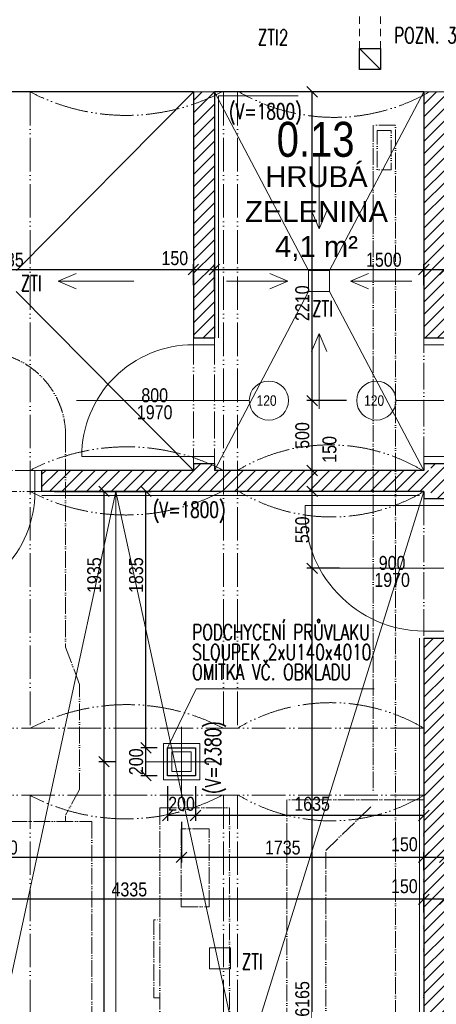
# Model space of a CAD drawing. Header units: millimetres. Extents: x -300958 to -108039, y 30118 to 292543.
# Tile 157 of 256: x -199517 to -196533, y 118814 to 125861. Entities that reach past the tile are written whole.
import ezdxf
from ezdxf.enums import TextEntityAlignment as Align

# ---------------------------------------------------------------- set-up
doc = ezdxf.new("R2010")
doc.units = ezdxf.units.MM
doc.header["$MEASUREMENT"] = 0
doc.linetypes.add('ACAD_ISO05W100', pattern=[33, 24, -3, 0, -3, 0, -3])
doc.linetypes.add('DGN Style 2', pattern=[879.857395, 527.914437, -351.942958])
doc.layers.get('0').update_dxf_attribs({"lineweight": 13})
doc.layers.get('Defpoints').update_dxf_attribs({"color": 3, "lineweight": 13})
for name, color, linetype, lineweight in [('dims', 7, 'Continuous', 9), ('dvere', 7, 'Continuous', 9), ('Materiály', 1, 'Continuous', 13), ('navrh', 1, 'Continuous', 9), ('obklad', 8, 'Continuous', 5), ('popis', 7, 'Continuous', 9), ('PSV', 7, 'Continuous', 13), ('tenka', 7, 'Continuous', 13), ('texts', 3, 'Continuous', 30), ('walls', 7, 'Continuous', 13), ('zařizovací předměty', 7, 'Continuous', 9)]:
    doc.layers.add(name, color=color, linetype=linetype, lineweight=lineweight)
doc.styles.add('GENERATED_STYLE_8', font='arial.ttf')
doc.styles.get("Standard").update_dxf_attribs({"font": 'txt.shx'})
doc.styles.add('STYLE-0', font='ARIALN.TTF')
doc.styles.add('Style-Arial', font='arial.ttf')
doc.dimstyles.new('arch', dxfattribs={"dimscale": 50, "dimtxt": 2.5, "dimasz": 2.5, "dimexe": 1.25, "dimexo": 0.9, "dimtad": 1, "dimdec": 0, "dimtxsty": 'STYLE-0', "dimblk": 'ARCHTICK', "dimcen": 2.5, "dimadec": 0, "dimazin": 0, "dimtfac": 1, "dimtdec": 0, "dimtmove": 2, "dimatfit": 3, "dimldrblk": 'ARCHTICK', "dimfxl": 0, "dimarcsym": 0})
pattern_1 = [(45, (31500, 0), (-44.194174, 44.194174), [])]

# ---------------------------------------------------------------- blocks, each defined once
blk = doc.blocks.new('_ArchTick')
at = {"color": 0, "linetype": 'ByBlock', "flags": 128}
blk.add_lwpolyline([(-0.5, -0.5), (0.5, 0.5)], dxfattribs=at)
blk = doc.blocks.new('*D2509')
at = {"layer": 'Defpoints', "color": 0, "linetype": 'Continuous'}
for p in [(-196622.6, 119565.7), (-196622.6, 119395.7), (-196472.6, 119395.7)]:
    blk.add_point(p, dxfattribs=at)
at = {"layer": 'dims', "color": 0, "linetype": 'Continuous', "lineweight": -2}
for p, q in [((-196622.6, 119470.7), (-196622.6, 119603.2)), ((-196472.6, 119470.7), (-196472.6, 119603.2)), ((-196472.6, 119565.7), (-196622.6, 119565.7))]:
    blk.add_line(p, q, dxfattribs=at)
at = {"layer": 'dims', "color": 0, "linetype": 'Continuous', "lineweight": -2, "xscale": 75, "yscale": 75, "zscale": 75, "rotation": 180}
blk.add_blockref('_ArchTick', (-196622.6, 119565.7), dxfattribs=at)
at = {"layer": 'dims', "color": 0, "linetype": 'Continuous', "lineweight": -2, "xscale": 75, "yscale": 75, "zscale": 75}
blk.add_blockref('_ArchTick', (-196472.6, 119565.7), dxfattribs=at)
at = {"layer": 'dims', "color": 0, "linetype": 'Continuous', "insert": (-196762, 119658.8), "char_height": 100, "attachment_point": 5, "style": 'STYLE-0'}
blk.add_mtext('150', dxfattribs=at)
blk = doc.blocks.new('*D2510')
at = {"layer": 'Defpoints', "color": 0, "linetype": 'Continuous'}
for p in [(-200957.6, 119565.7), (-200957.6, 119395.7), (-196622.6, 119395.7)]:
    blk.add_point(p, dxfattribs=at)
at = {"layer": 'dims', "color": 0, "linetype": 'Continuous', "lineweight": -2}
for p, q in [((-200957.6, 119470.7), (-200957.6, 119603.2)), ((-196622.6, 119470.7), (-196622.6, 119603.2)), ((-196622.6, 119565.7), (-200957.6, 119565.7))]:
    blk.add_line(p, q, dxfattribs=at)
at = {"layer": 'dims', "color": 0, "linetype": 'Continuous', "lineweight": -2, "xscale": 75, "yscale": 75, "zscale": 75, "rotation": 180}
blk.add_blockref('_ArchTick', (-200957.6, 119565.7), dxfattribs=at)
at = {"layer": 'dims', "color": 0, "linetype": 'Continuous', "lineweight": -2, "xscale": 75, "yscale": 75, "zscale": 75}
blk.add_blockref('_ArchTick', (-196622.6, 119565.7), dxfattribs=at)
at = {"layer": 'dims', "color": 0, "linetype": 'Continuous', "insert": (-198731.5, 119635.6), "char_height": 100, "attachment_point": 5, "style": 'STYLE-0'}
blk.add_mtext('4335', dxfattribs=at)
blk = doc.blocks.new('*D2511')
at = {"layer": 'Defpoints', "color": 0, "linetype": 'Continuous'}
for p in [(-197422.6, 122635), (-197151, 122635), (-197151, 122485)]:
    blk.add_point(p, dxfattribs=at)
at = {"layer": 'dims', "color": 0, "linetype": 'Continuous', "lineweight": -2}
for p, q in [((-197226, 122635), (-197460.1, 122635)), ((-197422.6, 122485), (-197422.6, 122635)), ((-197226, 122485), (-197460.1, 122485))]:
    blk.add_line(p, q, dxfattribs=at)
at = {"layer": 'dims', "color": 0, "linetype": 'Continuous', "lineweight": -2, "xscale": 75, "yscale": 75, "zscale": 75}
for p, rotation in [((-197422.6, 122635), 90), ((-197422.6, 122485), 270)]:
    blk.add_blockref('_ArchTick', p, dxfattribs=dict(at, rotation=rotation))
at = {"layer": 'dims', "color": 0, "linetype": 'Continuous', "insert": (-197298.1, 122785.6), "char_height": 100, "attachment_point": 5, "rotation": 90, "style": 'STYLE-0'}
blk.add_mtext('150', dxfattribs=at)
blk = doc.blocks.new('*D2512')
at = {"layer": 'Defpoints', "color": 0, "linetype": 'Continuous'}
for p in [(-197422.6, 123135), (-197101, 123135), (-197151, 122635)]:
    blk.add_point(p, dxfattribs=at)
at = {"layer": 'dims', "color": 0, "linetype": 'Continuous', "lineweight": -2}
for p, q in [((-197176, 123135), (-197460.1, 123135)), ((-197422.6, 122635), (-197422.6, 123135)), ((-197226, 122635), (-197460.1, 122635))]:
    blk.add_line(p, q, dxfattribs=at)
at = {"layer": 'dims', "color": 0, "linetype": 'Continuous', "lineweight": -2, "xscale": 75, "yscale": 75, "zscale": 75}
for p, rotation in [((-197422.6, 123135), 90), ((-197422.6, 122635), 270)]:
    blk.add_blockref('_ArchTick', p, dxfattribs=dict(at, rotation=rotation))
at = {"layer": 'dims', "color": 0, "linetype": 'Continuous', "insert": (-197492.4, 122885), "char_height": 100, "attachment_point": 5, "rotation": 90, "style": 'STYLE-0'}
blk.add_mtext('500', dxfattribs=at)
blk = doc.blocks.new('*D2610')
at = {"layer": 'Defpoints', "color": 0, "linetype": 'Continuous'}
for p in [(-198272.6, 124072.7), (-198272.6, 123928.6), (-200957.6, 123853.6)]:
    blk.add_point(p, dxfattribs=at)
at = {"layer": 'dims', "color": 0, "linetype": 'Continuous', "lineweight": -2}
for p, q in [((-200957.6, 123928.6), (-200957.6, 124110.2)), ((-198272.6, 124003.6), (-198272.6, 124110.2)), ((-200957.6, 124072.7), (-198272.6, 124072.7))]:
    blk.add_line(p, q, dxfattribs=at)
at = {"layer": 'dims', "color": 0, "linetype": 'Continuous', "lineweight": -2, "xscale": 75, "yscale": 75, "zscale": 75, "rotation": 180}
blk.add_blockref('_ArchTick', (-200957.6, 124072.7), dxfattribs=at)
at = {"layer": 'dims', "color": 0, "linetype": 'Continuous', "lineweight": -2, "xscale": 75, "yscale": 75, "zscale": 75}
blk.add_blockref('_ArchTick', (-198272.6, 124072.7), dxfattribs=at)
at = {"layer": 'dims', "color": 0, "linetype": 'Continuous', "insert": (-199615.1, 124142.5), "char_height": 100, "attachment_point": 5, "style": 'STYLE-0'}
blk.add_mtext('2685', dxfattribs=at)
blk = doc.blocks.new('*D2615')
at = {"layer": 'Defpoints', "color": 0, "linetype": 'Continuous'}
for p in [(-196472.6, 124072.7), (-196622.6, 123886.3), (-196472.6, 123879.3)]:
    blk.add_point(p, dxfattribs=at)
at = {"layer": 'dims', "color": 0, "linetype": 'Continuous', "lineweight": -2}
for p, q in [((-196622.6, 123961.3), (-196622.6, 124110.2)), ((-196472.6, 123954.3), (-196472.6, 124110.2)), ((-196622.6, 124072.7), (-196472.6, 124072.7))]:
    blk.add_line(p, q, dxfattribs=at)
at = {"layer": 'dims', "color": 0, "linetype": 'Continuous', "lineweight": -2, "xscale": 75, "yscale": 75, "zscale": 75, "rotation": 180}
blk.add_blockref('_ArchTick', (-196622.6, 124072.7), dxfattribs=at)
at = {"layer": 'dims', "color": 0, "linetype": 'Continuous', "lineweight": -2, "xscale": 75, "yscale": 75, "zscale": 75}
blk.add_blockref('_ArchTick', (-196472.6, 124072.7), dxfattribs=at)
at = {"layer": 'dims', "color": 0, "linetype": 'Continuous', "insert": (-196332.3, 124153.8), "char_height": 100, "attachment_point": 5, "style": 'STYLE-0'}
blk.add_mtext('150', dxfattribs=at)
blk = doc.blocks.new('*D2137')
at = {"layer": 'Defpoints', "color": 0, "linetype": 'Continuous'}
for p in [(-197422.6, 122485), (-197151.1, 122485), (-197151, 121935)]:
    blk.add_point(p, dxfattribs=at)
at = {"layer": 'dims', "color": 0, "linetype": 'Continuous', "lineweight": -2}
for p, q in [((-197226.1, 122485), (-197460.1, 122485)), ((-197422.6, 121935), (-197422.6, 122485)), ((-197226, 121935), (-197460.1, 121935))]:
    blk.add_line(p, q, dxfattribs=at)
at = {"layer": 'dims', "color": 0, "linetype": 'Continuous', "lineweight": -2, "xscale": 75, "yscale": 75, "zscale": 75}
for p, rotation in [((-197422.6, 122485), 90), ((-197422.6, 121935), 270)]:
    blk.add_blockref('_ArchTick', p, dxfattribs=dict(at, rotation=rotation))
at = {"layer": 'dims', "color": 0, "linetype": 'Continuous', "insert": (-197492.4, 122210), "char_height": 100, "attachment_point": 5, "rotation": 90, "style": 'STYLE-0'}
blk.add_mtext('550', dxfattribs=at)
blk = doc.blocks.new('*D2138')
at = {"layer": 'Defpoints', "color": 0, "linetype": 'Continuous'}
for p in [(-197422.6, 121935), (-197151.1, 121935), (-197151, 115770)]:
    blk.add_point(p, dxfattribs=at)
at = {"layer": 'dims', "color": 0, "linetype": 'Continuous', "lineweight": -2}
for p, q in [((-197226.1, 121935), (-197460.1, 121935)), ((-197422.6, 115770), (-197422.6, 121935)), ((-197226, 115770), (-197460.1, 115770))]:
    blk.add_line(p, q, dxfattribs=at)
at = {"layer": 'dims', "color": 0, "linetype": 'Continuous', "lineweight": -2, "xscale": 75, "yscale": 75, "zscale": 75}
for p, rotation in [((-197422.6, 121935), 90), ((-197422.6, 115770), 270)]:
    blk.add_blockref('_ArchTick', p, dxfattribs=dict(at, rotation=rotation))
at = {"layer": 'dims', "color": 0, "linetype": 'Continuous', "insert": (-197492.4, 118852.5), "char_height": 100, "attachment_point": 5, "rotation": 90, "style": 'STYLE-0'}
blk.add_mtext('6165', dxfattribs=at)
blk = doc.blocks.new('*D2139')
at = {"layer": 'Defpoints', "color": 0, "linetype": 'Continuous'}
for p in [(-197422.6, 125345), (-197101, 125345), (-197151, 123135)]:
    blk.add_point(p, dxfattribs=at)
at = {"layer": 'dims', "color": 0, "linetype": 'Continuous', "lineweight": -2}
for p, q in [((-197176, 125345), (-197460.1, 125345)), ((-197422.6, 123135), (-197422.6, 125345)), ((-197226, 123135), (-197460.1, 123135))]:
    blk.add_line(p, q, dxfattribs=at)
at = {"layer": 'dims', "color": 0, "linetype": 'Continuous', "lineweight": -2, "xscale": 75, "yscale": 75, "zscale": 75}
for p, rotation in [((-197422.6, 125345), 90), ((-197422.6, 123135), 270)]:
    blk.add_blockref('_ArchTick', p, dxfattribs=dict(at, rotation=rotation))
at = {"layer": 'dims', "color": 0, "linetype": 'Continuous', "insert": (-197492.4, 123832), "char_height": 100, "attachment_point": 5, "rotation": 90, "style": 'STYLE-0'}
blk.add_mtext('2210', dxfattribs=at)
blk = doc.blocks.new('*D2140')
at = {"layer": 'Defpoints', "color": 0, "linetype": 'Continuous'}
for p in [(-198357.6, 120195.3), (-200957.6, 119865.7), (-200957.6, 119695.7)]:
    blk.add_point(p, dxfattribs=at)
at = {"layer": 'dims', "color": 0, "linetype": 'Continuous', "lineweight": -2}
for p, q in [((-198357.6, 120120.3), (-198357.6, 119828.2)), ((-200957.6, 119770.7), (-200957.6, 119903.2)), ((-198357.6, 119865.7), (-200957.6, 119865.7))]:
    blk.add_line(p, q, dxfattribs=at)
at = {"layer": 'dims', "color": 0, "linetype": 'Continuous', "lineweight": -2, "xscale": 75, "yscale": 75, "zscale": 75, "rotation": 180}
blk.add_blockref('_ArchTick', (-200957.6, 119865.7), dxfattribs=at)
at = {"layer": 'dims', "color": 0, "linetype": 'Continuous', "lineweight": -2, "xscale": 75, "yscale": 75, "zscale": 75}
blk.add_blockref('_ArchTick', (-198357.6, 119865.7), dxfattribs=at)
at = {"layer": 'dims', "color": 0, "linetype": 'Continuous', "insert": (-199657.6, 119935.6), "char_height": 100, "attachment_point": 5, "style": 'STYLE-0'}
blk.add_mtext('2600', dxfattribs=at)
blk = doc.blocks.new('*D2141')
at = {"layer": 'Defpoints', "color": 0, "linetype": 'Continuous'}
for p in [(-198357.6, 120195.3), (-196622.6, 120195.3), (-198357.6, 119865.7)]:
    blk.add_point(p, dxfattribs=at)
at = {"layer": 'dims', "color": 0, "linetype": 'Continuous', "lineweight": -2}
for p, q in [((-198357.6, 120120.3), (-198357.6, 119828.2)), ((-196622.6, 120120.3), (-196622.6, 119828.2)), ((-196622.6, 119865.7), (-198357.6, 119865.7))]:
    blk.add_line(p, q, dxfattribs=at)
at = {"layer": 'dims', "color": 0, "linetype": 'Continuous', "lineweight": -2, "xscale": 75, "yscale": 75, "zscale": 75, "rotation": 180}
blk.add_blockref('_ArchTick', (-198357.6, 119865.7), dxfattribs=at)
at = {"layer": 'dims', "color": 0, "linetype": 'Continuous', "lineweight": -2, "xscale": 75, "yscale": 75, "zscale": 75}
blk.add_blockref('_ArchTick', (-196622.6, 119865.7), dxfattribs=at)
at = {"layer": 'dims', "color": 0, "linetype": 'Continuous', "insert": (-197632.9, 119935.6), "char_height": 100, "attachment_point": 5, "style": 'STYLE-0'}
blk.add_mtext('1735', dxfattribs=at)
blk = doc.blocks.new('*D2142')
at = {"layer": 'Defpoints', "color": 0, "linetype": 'Continuous'}
for p in [(-196622.6, 119865.7), (-196622.6, 119695.7), (-196472.6, 119695.7)]:
    blk.add_point(p, dxfattribs=at)
at = {"layer": 'dims', "color": 0, "linetype": 'Continuous', "lineweight": -2}
for p, q in [((-196622.6, 119770.7), (-196622.6, 119903.2)), ((-196472.6, 119770.7), (-196472.6, 119903.2)), ((-196472.6, 119865.7), (-196622.6, 119865.7))]:
    blk.add_line(p, q, dxfattribs=at)
at = {"layer": 'dims', "color": 0, "linetype": 'Continuous', "lineweight": -2, "xscale": 75, "yscale": 75, "zscale": 75, "rotation": 180}
blk.add_blockref('_ArchTick', (-196622.6, 119865.7), dxfattribs=at)
at = {"layer": 'dims', "color": 0, "linetype": 'Continuous', "lineweight": -2, "xscale": 75, "yscale": 75, "zscale": 75}
blk.add_blockref('_ArchTick', (-196472.6, 119865.7), dxfattribs=at)
at = {"layer": 'dims', "color": 0, "linetype": 'Continuous', "insert": (-196762, 119958.8), "char_height": 100, "attachment_point": 5, "style": 'STYLE-0'}
blk.add_mtext('150', dxfattribs=at)
blk = doc.blocks.new('*D2160')
at = {"layer": 'Defpoints', "color": 0, "linetype": 'Continuous'}
for p in [(-199343.1, 122485), (-198912.7, 122485), (-198757.6, 120550)]:
    blk.add_point(p, dxfattribs=at)
at = {"layer": 'dims', "color": 0, "linetype": 'Continuous', "lineweight": -2}
for p, q in [((-199268.1, 122485), (-198875.2, 122485)), ((-198912.7, 120550), (-198912.7, 122485)), ((-198832.6, 120550), (-198950.2, 120550))]:
    blk.add_line(p, q, dxfattribs=at)
at = {"layer": 'dims', "color": 0, "linetype": 'Continuous', "lineweight": -2, "xscale": 75, "yscale": 75, "zscale": 75}
for p, rotation in [((-198912.7, 122485), 90), ((-198912.7, 120550), 270)]:
    blk.add_blockref('_ArchTick', p, dxfattribs=dict(at, rotation=rotation))
at = {"layer": 'dims', "color": 0, "linetype": 'Continuous', "insert": (-198982.5, 121885.7), "char_height": 100, "attachment_point": 5, "rotation": 90, "style": 'STYLE-0'}
blk.add_mtext('1935', dxfattribs=at)
blk = doc.blocks.new('*D2161')
at = {"layer": 'Defpoints', "color": 0, "linetype": 'Continuous'}
for p in [(-198912.7, 120550), (-198757.6, 120550), (-199343.1, 115770)]:
    blk.add_point(p, dxfattribs=at)
at = {"layer": 'dims', "color": 0, "linetype": 'Continuous', "lineweight": -2}
for p, q in [((-198832.6, 120550), (-198950.2, 120550)), ((-198912.7, 115770), (-198912.7, 120550)), ((-199268.1, 115770), (-198875.2, 115770))]:
    blk.add_line(p, q, dxfattribs=at)
at = {"layer": 'dims', "color": 0, "linetype": 'Continuous', "lineweight": -2, "xscale": 75, "yscale": 75, "zscale": 75}
for p, rotation in [((-198912.7, 120550), 90), ((-198912.7, 115770), 270)]:
    blk.add_blockref('_ArchTick', p, dxfattribs=dict(at, rotation=rotation))
at = {"layer": 'dims', "color": 0, "linetype": 'Continuous', "insert": (-198982.5, 118160), "char_height": 100, "attachment_point": 5, "rotation": 90, "style": 'STYLE-0'}
blk.add_mtext('4780', dxfattribs=at)
blk = doc.blocks.new('*D2179')
at = {"layer": 'Defpoints', "color": 0, "linetype": 'Continuous'}
for p in [(-196622.6, 124072.7), (-196622.6, 123928.6), (-198122.6, 123853.6)]:
    blk.add_point(p, dxfattribs=at)
at = {"layer": 'dims', "color": 0, "linetype": 'Continuous', "lineweight": -2}
for p, q in [((-198122.6, 123928.6), (-198122.6, 124110.2)), ((-196622.6, 124003.6), (-196622.6, 124110.2)), ((-198122.6, 124072.7), (-196622.6, 124072.7))]:
    blk.add_line(p, q, dxfattribs=at)
at = {"layer": 'dims', "color": 0, "linetype": 'Continuous', "lineweight": -2, "xscale": 75, "yscale": 75, "zscale": 75, "rotation": 180}
blk.add_blockref('_ArchTick', (-198122.6, 124072.7), dxfattribs=at)
at = {"layer": 'dims', "color": 0, "linetype": 'Continuous', "lineweight": -2, "xscale": 75, "yscale": 75, "zscale": 75}
blk.add_blockref('_ArchTick', (-196622.6, 124072.7), dxfattribs=at)
at = {"layer": 'dims', "color": 0, "linetype": 'Continuous', "insert": (-196909.4, 124142.5), "char_height": 100, "attachment_point": 5, "style": 'STYLE-0'}
blk.add_mtext('1500', dxfattribs=at)
blk = doc.blocks.new('*D2180')
at = {"layer": 'Defpoints', "color": 0, "linetype": 'Continuous'}
for p in [(-198122.6, 124072.7), (-198272.6, 123886.3), (-198122.6, 123879.3)]:
    blk.add_point(p, dxfattribs=at)
at = {"layer": 'dims', "color": 0, "linetype": 'Continuous', "lineweight": -2}
for p, q in [((-198272.6, 123961.3), (-198272.6, 124110.2)), ((-198122.6, 123954.3), (-198122.6, 124110.2)), ((-198272.6, 124072.7), (-198122.6, 124072.7))]:
    blk.add_line(p, q, dxfattribs=at)
at = {"layer": 'dims', "color": 0, "linetype": 'Continuous', "lineweight": -2, "xscale": 75, "yscale": 75, "zscale": 75, "rotation": 180}
blk.add_blockref('_ArchTick', (-198272.6, 124072.7), dxfattribs=at)
at = {"layer": 'dims', "color": 0, "linetype": 'Continuous', "lineweight": -2, "xscale": 75, "yscale": 75, "zscale": 75}
blk.add_blockref('_ArchTick', (-198122.6, 124072.7), dxfattribs=at)
at = {"layer": 'dims', "color": 0, "linetype": 'Continuous', "insert": (-198405.7, 124153.8), "char_height": 100, "attachment_point": 5, "style": 'STYLE-0'}
blk.add_mtext('150', dxfattribs=at)
blk = doc.blocks.new('*D2037')
at = {"layer": 'Defpoints', "color": 0, "linetype": 'Continuous'}
for p in [(-198457.6, 120450), (-198257.6, 120450), (-198457.6, 120165.7)]:
    blk.add_point(p, dxfattribs=at)
at = {"layer": 'dims', "color": 0, "linetype": 'Continuous', "lineweight": -2}
for p, q in [((-198457.6, 120375), (-198457.6, 120128.2)), ((-198257.6, 120375), (-198257.6, 120128.2)), ((-198257.6, 120165.7), (-198457.6, 120165.7))]:
    blk.add_line(p, q, dxfattribs=at)
at = {"layer": 'dims', "color": 0, "linetype": 'Continuous', "lineweight": -2, "xscale": 75, "yscale": 75, "zscale": 75, "rotation": 180}
blk.add_blockref('_ArchTick', (-198457.6, 120165.7), dxfattribs=at)
at = {"layer": 'dims', "color": 0, "linetype": 'Continuous', "lineweight": -2, "xscale": 75, "yscale": 75, "zscale": 75}
blk.add_blockref('_ArchTick', (-198257.6, 120165.7), dxfattribs=at)
at = {"layer": 'dims', "color": 0, "linetype": 'Continuous', "insert": (-198357.6, 120248.3), "char_height": 100, "attachment_point": 5, "style": 'STYLE-0'}
blk.add_mtext('200', dxfattribs=at)
blk = doc.blocks.new('*D2038')
at = {"layer": 'Defpoints', "color": 0, "linetype": 'Continuous'}
for p in [(-198257.6, 120450), (-196622.6, 120495.3), (-198257.6, 120165.7)]:
    blk.add_point(p, dxfattribs=at)
at = {"layer": 'dims', "color": 0, "linetype": 'Continuous', "lineweight": -2}
for p, q in [((-198257.6, 120375), (-198257.6, 120128.2)), ((-196622.6, 120420.3), (-196622.6, 120128.2)), ((-196622.6, 120165.7), (-198257.6, 120165.7))]:
    blk.add_line(p, q, dxfattribs=at)
at = {"layer": 'dims', "color": 0, "linetype": 'Continuous', "lineweight": -2, "xscale": 75, "yscale": 75, "zscale": 75, "rotation": 180}
blk.add_blockref('_ArchTick', (-198257.6, 120165.7), dxfattribs=at)
at = {"layer": 'dims', "color": 0, "linetype": 'Continuous', "lineweight": -2, "xscale": 75, "yscale": 75, "zscale": 75}
blk.add_blockref('_ArchTick', (-196622.6, 120165.7), dxfattribs=at)
at = {"layer": 'dims', "color": 0, "linetype": 'Continuous', "insert": (-197422.6, 120248.3), "char_height": 100, "attachment_point": 5, "style": 'STYLE-0'}
blk.add_mtext('1635', dxfattribs=at)
blk = doc.blocks.new('*D2039')
at = {"layer": 'Defpoints', "color": 0, "linetype": 'Continuous'}
for p in [(-199043.1, 122485), (-198612.7, 122485), (-198457.6, 120650)]:
    blk.add_point(p, dxfattribs=at)
at = {"layer": 'dims', "color": 0, "linetype": 'Continuous', "lineweight": -2}
for p, q in [((-198968.1, 122485), (-198575.2, 122485)), ((-198612.7, 120650), (-198612.7, 122485)), ((-198532.6, 120650), (-198650.2, 120650))]:
    blk.add_line(p, q, dxfattribs=at)
at = {"layer": 'dims', "color": 0, "linetype": 'Continuous', "lineweight": -2, "xscale": 75, "yscale": 75, "zscale": 75}
for p, rotation in [((-198612.7, 122485), 90), ((-198612.7, 120650), 270)]:
    blk.add_blockref('_ArchTick', p, dxfattribs=dict(at, rotation=rotation))
at = {"layer": 'dims', "color": 0, "linetype": 'Continuous', "insert": (-198682.5, 121885.7), "char_height": 100, "attachment_point": 5, "rotation": 90, "style": 'STYLE-0'}
blk.add_mtext('1835', dxfattribs=at)
blk = doc.blocks.new('*D2040')
at = {"layer": 'Defpoints', "color": 0, "linetype": 'Continuous'}
for p in [(-198612.7, 120650), (-198457.6, 120650), (-198457.6, 120450)]:
    blk.add_point(p, dxfattribs=at)
at = {"layer": 'dims', "color": 0, "linetype": 'Continuous', "lineweight": -2}
for p, q in [((-198532.6, 120650), (-198650.2, 120650)), ((-198612.7, 120450), (-198612.7, 120650)), ((-198532.6, 120450), (-198650.2, 120450))]:
    blk.add_line(p, q, dxfattribs=at)
at = {"layer": 'dims', "color": 0, "linetype": 'Continuous', "lineweight": -2, "xscale": 75, "yscale": 75, "zscale": 75}
for p, rotation in [((-198612.7, 120650), 90), ((-198612.7, 120450), 270)]:
    blk.add_blockref('_ArchTick', p, dxfattribs=dict(at, rotation=rotation))
at = {"layer": 'dims', "color": 0, "linetype": 'Continuous', "insert": (-198682.5, 120550), "char_height": 100, "attachment_point": 5, "rotation": 90, "style": 'STYLE-0'}
blk.add_mtext('200', dxfattribs=at)

msp = doc.modelspace()

# ---------------------------------------------------------------- hatches: boundary and pattern name
at = {"layer": 'Materiály', "linetype": 'Continuous'}
h = msp.add_hatch(dxfattribs=at)
h.set_pattern_fill('ANSI31', color=256, scale=500, style=0)
h.set_pattern_definition(pattern_1)
h.paths.add_polyline_path([(-198122.6, 125317.7), (-198122.6, 125345), (-198272.6, 125345), (-198272.6, 125256.7, 0.027302)])
h.paths.add_polyline_path([(-198122.6, 125317.7, -0.027302), (-198272.6, 125256.7), (-198272.6, 123585), (-198122.6, 123585)])
h.paths.add_polyline_path([(-198122.6, 122635), (-198122.6, 122666.7, 0.007516), (-198164, 122685), (-198272.6, 122685), (-198272.6, 122635)])
h = msp.add_hatch(dxfattribs=at)
h.set_pattern_fill('ANSI31', color=256, scale=500, style=0)
h.set_pattern_definition(pattern_1)
h.paths.add_polyline_path([(-196622.6, 124745), (-196622.6, 123585), (-195087.6, 123585), (-195087.6, 123505), (-195002.6, 123505), (-195002.6, 123685), (-196472.6, 123685), (-196472.6, 124662.2, -0.044202), (-196472.6, 124667.5), (-196472.6, 125022.5, -0.044199), (-196472.6, 125027.8), (-196472.6, 125345), (-196582.7, 125345, -0.008368), (-196622.6, 125322.8)])
h.paths.add_polyline_path([(-194987.6, 123685), (-195002.6, 123685), (-195002.6, 123505), (-194987.6, 123505)])
h.paths.add_polyline_path([(-196582.7, 125345), (-196622.6, 125345), (-196622.6, 125322.8, 0.008368)], flags=17)
h = msp.add_hatch(dxfattribs=at)
h.set_pattern_fill('ANSI31', color=256, scale=500, style=0)
h.set_pattern_definition(pattern_1)
h.paths.add_polyline_path([(-200257.6, 122485), (-200257.6, 122635), (-200957.6, 122635), (-200957.6, 122485)])
h.paths.add_polyline_path([(-199357.6, 122635), (-199357.6, 122485), (-198057.6, 122485), (-198057.6, 122635)])
h.paths.add_polyline_path([(-197957.6, 122485), (-197957.6, 122635), (-198057.6, 122635), (-198057.6, 122485)])
h.paths.add_polyline_path([(-196572.6, 122485), (-196572.6, 122435), (-196472.6, 122435), (-196472.6, 122685), (-196572.6, 122685), (-196572.6, 122635), (-197957.6, 122635), (-197957.6, 122485)])
h = msp.add_hatch(dxfattribs=at)
h.set_pattern_fill('ANSI31', color=256, scale=500, style=0)
h.set_pattern_definition(pattern_1)
h.paths.add_polyline_path([(-196622.6, 115792, -0.008239), (-196582.7, 115770), (-196482.6, 115770), (-196472.6, 115792), (-196472.6, 118813), (-196482.6, 118835), (-196472.6, 118835), (-196472.6, 121185), (-196447.6, 121185), (-196447.6, 121285), (-196472.6, 121285), (-196472.6, 121435), (-196622.6, 121435)])

# ---------------------------------------------------------------- linework, layer by layer
at = {"layer": 'dvere', "linetype": 'ACAD_ISO05W100', "ltscale": 8}
for p, q in [((-198272.6, 123585), (-198272.6, 122685)), ((-198122.6, 123585), (-198122.6, 122685)), ((-196622.6, 122685), (-196622.6, 123585)), ((-199357.6, 122635), (-200257.6, 122635)), ((-200257.6, 122485), (-199357.6, 122485)), ((-196622.6, 122435), (-196622.6, 121435))]:
    msp.add_line(p, q, dxfattribs=at)
at = {"layer": 'dvere', "linetype": 'Continuous'}
for p, q in [((-198272.6, 123535), (-198122.6, 123535)), ((-196622.6, 123535), (-196472.6, 123535)), ((-197872.6, 123135), (-199109.9, 123135)), ((-196822.6, 123135), (-195635.3, 123135)), ((-198272.6, 122735), (-198122.6, 122735)), ((-196622.6, 122735), (-196472.6, 122735)), ((-199407.6, 122485), (-199407.6, 122635)), ((-196622.6, 122385), (-196472.6, 122385)), ((-196222.6, 121935), (-197409.9, 121935)), ((-196622.6, 121485), (-196472.6, 121485))]:
    msp.add_line(p, q, dxfattribs=at)
at = {"layer": 'dvere', "linetype": 'Continuous', "flags": 128}
for points in [[(-198272.6, 122735), (-199072.6, 122735), (-198272.6, 122735), (-199072.6, 122735, -0.414214), (-198272.6, 123535)], [(-200207.6, 122485), (-200207.6, 121685), (-200207.6, 122485), (-200207.6, 121685, 0.414214), (-199407.6, 122485)], [(-196622.6, 122385), (-197472.6, 122385), (-196622.6, 122385), (-197472.6, 122385, 0.425874), (-196622.6, 121485)]]:
    msp.add_lwpolyline(points, format="xyb", dxfattribs=at)
at = {"layer": 'navrh', "linetype": 'Continuous', "lineweight": 30}
for p, q in [((-198272.6, 125345), (-198272.6, 123585)), ((-198122.6, 125345), (-198122.6, 123585)), ((-196622.6, 125345), (-196622.6, 123585)), ((-198272.6, 123585), (-198122.6, 123585)), ((-196622.6, 123585), (-195087.6, 123585)), ((-199357.6, 122485), (-199357.6, 122635)), ((-198272.6, 122635), (-199357.6, 122635)), ((-198272.6, 122685), (-198272.6, 122635)), ((-198272.6, 122685), (-198122.6, 122685)), ((-198122.6, 122685), (-198122.6, 122635)), ((-196622.6, 122635), (-198122.6, 122635)), ((-196622.6, 122685), (-196472.6, 122685)), ((-196622.6, 122685), (-196622.6, 122635)), ((-196622.6, 122485), (-199357.6, 122485)), ((-196622.6, 122485), (-196622.6, 122435)), ((-196622.6, 122435), (-196472.6, 122435)), ((-196622.6, 121435), (-196472.6, 121435)), ((-196622.6, 121435), (-196622.6, 115770))]:
    msp.add_line(p, q, dxfattribs=at)
at = {"layer": 'navrh', "linetype": 'Continuous', "lineweight": 30, "flags": 128}
msp.add_lwpolyline([(-198457.6, 120650), (-198257.6, 120650), (-198257.6, 120450), (-198457.6, 120450)], close=True, dxfattribs=at)
at = {"layer": 'obklad', "linetype": 'Continuous'}
for p, q in [((-196652.6, 122455), (-199357.6, 122455)), ((-196652.6, 121435), (-196652.6, 115800))]:
    msp.add_line(p, q, dxfattribs=at)
at = {"layer": 'obklad', "linetype": 'Continuous', "flags": 128}
msp.add_lwpolyline([(-198092.6, 123585), (-198092.6, 125315), (-197522.6, 125315)], dxfattribs=at)
msp.add_lwpolyline([(-198487.6, 120680), (-198227.6, 120680), (-198227.6, 120420), (-198487.6, 120420)], close=True, dxfattribs=at)
at = {"layer": 'PSV', "linetype": 'Continuous', "lineweight": 0}
for centre in [(-197732.5, 123135), (-196962.7, 123135)]:
    msp.add_circle(centre, 140.1, dxfattribs=at)
at = {"layer": 'tenka', "linetype": 'DGN Style 2', "ltscale": 0.1}
for p, q in [((-197082.6, 125655), (-197082.6, 125965)), ((-196932.6, 125655), (-196932.6, 125965))]:
    msp.add_line(p, q, dxfattribs=at)
at = {"layer": 'tenka', "linetype": 'Continuous'}
for p, q in [((-199540.1, 124065), (-198272.6, 125345)), ((-198122.6, 125345), (-198272.6, 125345)), ((-198122.6, 125345), (-197447.6, 124065)), ((-197297.6, 124065), (-196622.6, 125345)), ((-196472.6, 125345), (-196622.6, 125345)), ((-199542.6, 123915), (-198272.6, 122635)), ((-197447.6, 123915), (-198122.6, 122635)), ((-197297.6, 123915), (-196622.6, 122635)), ((-198828.8, 122485), (-199677.9, 118548.3, 350.4)), ((-198828.8, 122485), (-198828.8, 115770)), ((-197979.7, 118586.2, 734.7), (-198828.8, 122485)), ((-197834.7, 118590.5, 734.7), (-196622.7, 122485)), ((-198357.6, 120800), (-198357.6, 120300)), ((-198607.6, 120550), (-198107.6, 120550))]:
    msp.add_line(p, q, dxfattribs=at)
at = {"layer": 'tenka', "linetype": 'ACAD_ISO05W100', "ltscale": 10}
for p, q in [((-196622.6, 120790), (-200957.6, 120790)), ((-196622.6, 120310), (-200957.6, 120310))]:
    msp.add_line(p, q, dxfattribs=at)
at = {"layer": 'tenka', "linetype": 'ACAD_ISO05W100', "ltscale": 10, "flags": 128}
for points in [[(-199442.6, 125345), (-199442.6, 120790)], [(-198057.6, 125345), (-198057.6, 120790)], [(-197957.6, 125345), (-197957.6, 120790)], [(-199442.6, 120310), (-199442.6, 115770)], [(-198057.6, 120310), (-198057.6, 115770)], [(-197957.6, 120310), (-197957.6, 115770)]]:
    msp.add_lwpolyline(points, dxfattribs=at)
for points in [[(-198067.6, 125345, -0.245683), (-199442.6, 125345)], [(-196582.7, 125345, -0.26811), (-197947.6, 125345)], [(-198057.6, 122635, 0.243921), (-199442.6, 122635)], [(-196632.7, 122635, 0.276191), (-197957.6, 122635)], [(-198067.6, 122485, -0.245683), (-199442.6, 122485)], [(-196622.7, 122485, -0.276191), (-197947.6, 122485)], [(-198057.6, 120790, 0.243921), (-199442.6, 120790)], [(-196622.6, 120790, 0.274118), (-197957.6, 120790)], [(-198067.6, 120310, -0.245683), (-199442.6, 120310)], [(-196622.7, 120310, -0.276191), (-197947.6, 120310)]]:
    msp.add_lwpolyline(points, format="xyb", dxfattribs=at)
at = {"layer": 'tenka', "linetype": 'Continuous', "flags": 128}
for points in [[(-197372.6, 124905), (-197372.6, 124365), (-197427.7, 124493.9), (-197372.6, 124365), (-197317.5, 124493.9)], [(-198700.1, 123990), (-199240.1, 123990), (-199111.1, 124045.1), (-199240.1, 123990), (-199111.1, 123934.9)], [(-198036.7, 123990), (-197596.7, 123990), (-197725.6, 124045.1), (-197596.7, 123990), (-197725.6, 123934.9)], [(-196708.5, 123990), (-197148.5, 123990), (-197019.6, 124045.1), (-197148.5, 123990), (-197019.6, 123934.9)], [(-197372.6, 123075), (-197372.6, 123615), (-197427.7, 123486), (-197372.6, 123615), (-197317.5, 123486)], [(-198457.6, 120650), (-198251.9, 121071.9), (-196978.3, 121071.9)], [(-198427.6, 120620), (-198287.6, 120620), (-198287.6, 120480), (-198427.6, 120480), (-198427.6, 120620)]]:
    msp.add_lwpolyline(points, dxfattribs=at)
at = {"layer": 'tenka', "linetype": 'Continuous'}
msp.add_lwpolyline([(-197447.6, 123915), (-197297.6, 123915), (-197297.6, 124065), (-197447.6, 124065)], close=True, dxfattribs=at)
at = {"layer": 'tenka', "linetype": 'Continuous', "elevation": 717.8}
msp.add_lwpolyline([(-198157.9, 119068.5), (-198007.9, 119068.5), (-198007.9, 119218.5), (-198157.9, 119218.5)], close=True, dxfattribs=at)
at = {"layer": 'walls', "linetype": 'Continuous', "lineweight": 30}
for p, q in [((-197082.6, 125655), (-196932.6, 125505)), ((-198272.6, 125345), (-200957.6, 125345)), ((-196622.6, 125345), (-198122.6, 125345))]:
    msp.add_line(p, q, dxfattribs=at)
at = {"layer": 'walls', "linetype": 'Continuous', "lineweight": 30, "flags": 128}
msp.add_lwpolyline([(-197082.6, 125655), (-196932.6, 125655), (-196932.6, 125505), (-197082.6, 125505)], close=True, dxfattribs=at)
at = {"layer": 'zařizovací předměty', "linetype": 'ACAD_ISO05W100', "lineweight": 0, "ltscale": 5}
for p, q in [((-196825.6, 125106.6), (-196985.6, 125106.6)), ((-196985.6, 125106.6), (-196985.6, 120317.5)), ((-196825.6, 119668.5), (-196825.6, 125106.6)), ((-199187.6, 122884), (-199187.6, 121369.3)), ((-199187.6, 121369.3), (-199087.6, 121101.4)), ((-199087.6, 120351.4), (-199087.6, 121101.4)), ((-199087.6, 120351.4), (-199187.6, 120167.4)), ((-197325.6, 119915.5), (-196985.6, 120243.5)), ((-199187.6, 120121.4), (-199187.6, 120161.4)), ((-198513.6, 120219.5), (-198513.6, 116844.5)), ((-198513.6, 120219.5), (-198013.6, 120219.5)), ((-198013.6, 120219.5), (-198013.6, 116718.5)), ((-197325.6, 119617.5), (-197325.6, 119915.5)), ((-196825.6, 119668.5), (-196825.6, 116430.5)), ((-197325.6, 117642.5), (-197325.6, 119617.5))]:
    msp.add_line(p, q, dxfattribs=at)
at = {"layer": 'zařizovací předměty', "linetype": 'ACAD_ISO05W100', "lineweight": 0, "ltscale": 5, "flags": 128}
for points in [[(-196956.4, 125067.5), (-196856.4, 125067.5), (-196856.4, 124787.5), (-196956.4, 124787.5), (-196956.4, 125067.5)], [(-198513.6, 118859.5), (-198556.4, 118859.5), (-198556.4, 119419.5), (-198513.6, 119419.5)]]:
    msp.add_lwpolyline(points, dxfattribs=at)
at = {"layer": 'zařizovací předměty', "linetype": 'ACAD_ISO05W100', "lineweight": 0, "ltscale": 5}
for points in [[(-197602.6, 117076.5), (-196622.6, 117076.5), (-196622.6, 120276.5), (-197602.6, 120276.5)], [(-200574.6, 120121.4), (-199000.6, 120121.4), (-199000.6, 117559.4), (-200574.6, 117559.4)], [(-198359.4, 119510.5), (-198159.4, 119510.5), (-198159.4, 120070.5), (-198359.4, 120070.5)]]:
    msp.add_lwpolyline(points, close=True, dxfattribs=at)
msp.add_arc((-199787.6, 122884), 600, 0, 90, dxfattribs=at)

# ---------------------------------------------------------------- texts
at = {"layer": 'dvere', "linetype": 'Continuous', "char_height": 100, "attachment_point": 5, "line_spacing_factor": 0.72871, "style": 'STYLE-0'}
for s, insert in [('800\\P1970', (-198549.9, 123111.4)), ('900\\P1970', (-196849.9, 121911.4))]:
    msp.add_mtext(s, dxfattribs=dict(at, insert=insert))
at = {"layer": 'obklad', "linetype": 'Continuous', "char_height": 112, "attachment_point": 4, "line_spacing_factor": 0.765173, "style": 'Style-Arial'}
for s, insert, rotation in [('\\A1;{\\Fromans|c238;\\W0.7143; \\P(V=1800)}', (-198017.9, 125257.7), 0.00116), ('\\A1;{\\Fromans|c238;\\W0.7143; \\P(V=1800)}', (-198563.3, 122407.2), 0.00116), ('\\A1;{\\Fromans|c238;\\W0.7143; \\P(V=2380)}', (-198185.8, 120319.7), 90.00116)]:
    msp.add_mtext(s, dxfattribs=dict(at, insert=insert, rotation=rotation))
at = {"layer": 'popis', "linetype": 'Continuous', "char_height": 112, "line_spacing_factor": 0.765173, "style": 'Style-Arial'}
for s, insert, attachment_point, rotation in [('{\\Fromans|c238;\\W0.7143;ZTI2}', (-197811.7, 125734.1), 4, 0.00116), ('{\\Fromans|c238;\\W0.7143;POZN. 3}', (-196835.2, 125748.8), 4, 0.00116), ('\\A1;{\\Fromans|c238;\\W0.7143;PODCHYCENÍ PRŮVLAKU \\PSLOUPEK 2xU140x4010\\POMÍTKA VČ. OBKLADU}', (-198281.1, 121533.5), 1, 359.99884)]:
    msp.add_mtext(s, dxfattribs=dict(at, insert=insert, attachment_point=attachment_point, rotation=rotation))
at = {"layer": 'popis', "linetype": 'Continuous', "lineweight": 0, "insert": (-197391.4, 124812.6), "char_height": 150, "width": 1303.837, "attachment_point": 2, "style": 'GENERATED_STYLE_8'}
msp.add_mtext('HRUBÁ ZELENINA\\P4,1 m²', dxfattribs=at)
at = {"layer": 'PSV', "linetype": 'Continuous', "lineweight": 0, "style": 'STYLE-0'}
for p in [(-197748.5, 123135), (-196978.6, 123135)]:
    msp.add_text('120', height=75, dxfattribs=at).set_placement(p, align=Align.MIDDLE_CENTER)
at = {"layer": 'texts', "linetype": 'Continuous', "lineweight": 0, "insert": (-197397.7, 125003.2), "char_height": 250, "attachment_point": 5, "line_spacing_factor": 0.725795}
msp.add_mtext('{\\fArial Narrow|b0|i0|c238|p39;0.13}', dxfattribs=at)
at = {"layer": 'zařizovací předměty', "linetype": 'Continuous', "char_height": 112, "attachment_point": 4, "rotation": 0.00116, "line_spacing_factor": 0.765173, "style": 'Style-Arial'}
for insert in [(-199509.9, 123974.1), (-197424.1, 123793.3), (-197926.5, 119119)]:
    msp.add_mtext('{\\Fromans|c238;\\W0.71429;ZTI}', dxfattribs=dict(at, insert=insert))

# ---------------------------------------------------------------- dimensions: what is measured, and where the dimension line sits
at = {"layer": 'dims', "linetype": 'Continuous'}
for base, p1, p2, angle, picture, middle in [((-197422.6, 125345), (-197151, 123135), (-197101, 125345), 90, '*D2139', (-197492.4, 123832)), ((-197422.6, 123135), (-197151, 122635), (-197101, 123135), 90, '*D2512', (-197492.4, 122885)), ((-197422.6, 122635), (-197151, 122485), (-197151, 122635), 90, '*D2511', (-197298.1, 122785.6)), ((-198912.7, 122485), (-198757.6, 120550), (-199343.1, 122485), 270, '*D2160', (-198982.5, 121885.7)), ((-198612.7, 122485), (-198457.6, 120650), (-199043.1, 122485), 270, '*D2039', (-198682.5, 121885.7)), ((-197422.6, 122485), (-197151, 121935), (-197151.1, 122485), 90, '*D2137', (-197492.4, 122210)), ((-197422.6, 121935), (-197151, 115770), (-197151.1, 121935), 90, '*D2138', (-197492.4, 118852.5)), ((-198612.7, 120650), (-198457.6, 120450), (-198457.6, 120650), 270, '*D2040', (-198682.5, 120550)), ((-198457.6, 120165.7), (-198257.6, 120450), (-198457.6, 120450), 180, '*D2037', (-198357.6, 120248.3)), ((-198257.6, 120165.7), (-196622.6, 120495.3), (-198257.6, 120450), 180, '*D2038', (-197422.6, 120248.3)), ((-198357.6, 119865.7), (-196622.6, 120195.3), (-198357.6, 120195.3), 180, '*D2141', (-197632.9, 119935.6)), ((-196622.6, 119865.7), (-196472.6, 119695.7), (-196622.6, 119695.7), 180, '*D2142', (-196762, 119958.8)), ((-200957.6, 119565.7), (-196622.6, 119395.7), (-200957.6, 119395.7), 180, '*D2510', (-198731.5, 119635.6)), ((-196622.6, 119565.7), (-196472.6, 119395.7), (-196622.6, 119395.7), 180, '*D2509', (-196762, 119658.8))]:
    dim = msp.add_linear_dim(base=base, p1=p1, p2=p2, angle=angle, dimstyle='arch', override={"dimtxt": 2, "dimasz": 1.5, "dimexe": 0.75, "dimexo": 1.5, "dimgap": 0.375, "dimcen": 0.05}, dxfattribs=at)
    dim.commit()
    dim.dimension.update_dxf_attribs({"geometry": picture, "text_midpoint": middle, "dimtype": 160})
dim = msp.add_linear_dim(base=(-198272.6, 124072.7), p1=(-200957.6, 123853.6), p2=(-198272.6, 123928.6), dimstyle='arch', override={"dimtxt": 2, "dimasz": 1.5, "dimexe": 0.75, "dimexo": 1.5, "dimgap": 0.375, "dimcen": 0.05}, dxfattribs=at)
dim.commit()
dim.dimension.update_dxf_attribs({"geometry": '*D2610', "text_midpoint": (-199615.1, 124142.5)})
for base, p1, p2, picture, middle in [((-198122.6, 124072.7), (-198272.6, 123886.3), (-198122.6, 123879.3), '*D2180', (-198405.7, 124153.8)), ((-196622.6, 124072.7), (-198122.6, 123853.6), (-196622.6, 123928.6), '*D2179', (-196909.4, 124142.5)), ((-196472.6, 124072.7), (-196622.6, 123886.3), (-196472.6, 123879.3), '*D2615', (-196332.3, 124153.8))]:
    dim = msp.add_linear_dim(base=base, p1=p1, p2=p2, dimstyle='arch', override={"dimtxt": 2, "dimasz": 1.5, "dimexe": 0.75, "dimexo": 1.5, "dimgap": 0.375, "dimcen": 0.05}, dxfattribs=at)
    dim.commit()
    dim.dimension.update_dxf_attribs({"geometry": picture, "text_midpoint": middle, "dimtype": 160})
for base, p1, p2, angle, picture, middle in [((-198912.7, 120550), (-199343.1, 115770), (-198757.6, 120550), 270, '*D2161', (-198982.5, 118160)), ((-200957.6, 119865.7), (-198357.6, 120195.3), (-200957.6, 119695.7), 180, '*D2140', (-199657.6, 119935.6))]:
    dim = msp.add_linear_dim(base=base, p1=p1, p2=p2, angle=angle, dimstyle='arch', override={"dimtxt": 2, "dimasz": 1.5, "dimexe": 0.75, "dimexo": 1.5, "dimgap": 0.375, "dimcen": 0.05}, dxfattribs=at)
    dim.commit()
    dim.dimension.update_dxf_attribs({"geometry": picture, "text_midpoint": middle})

doc.saveas('drawing.dxf')
